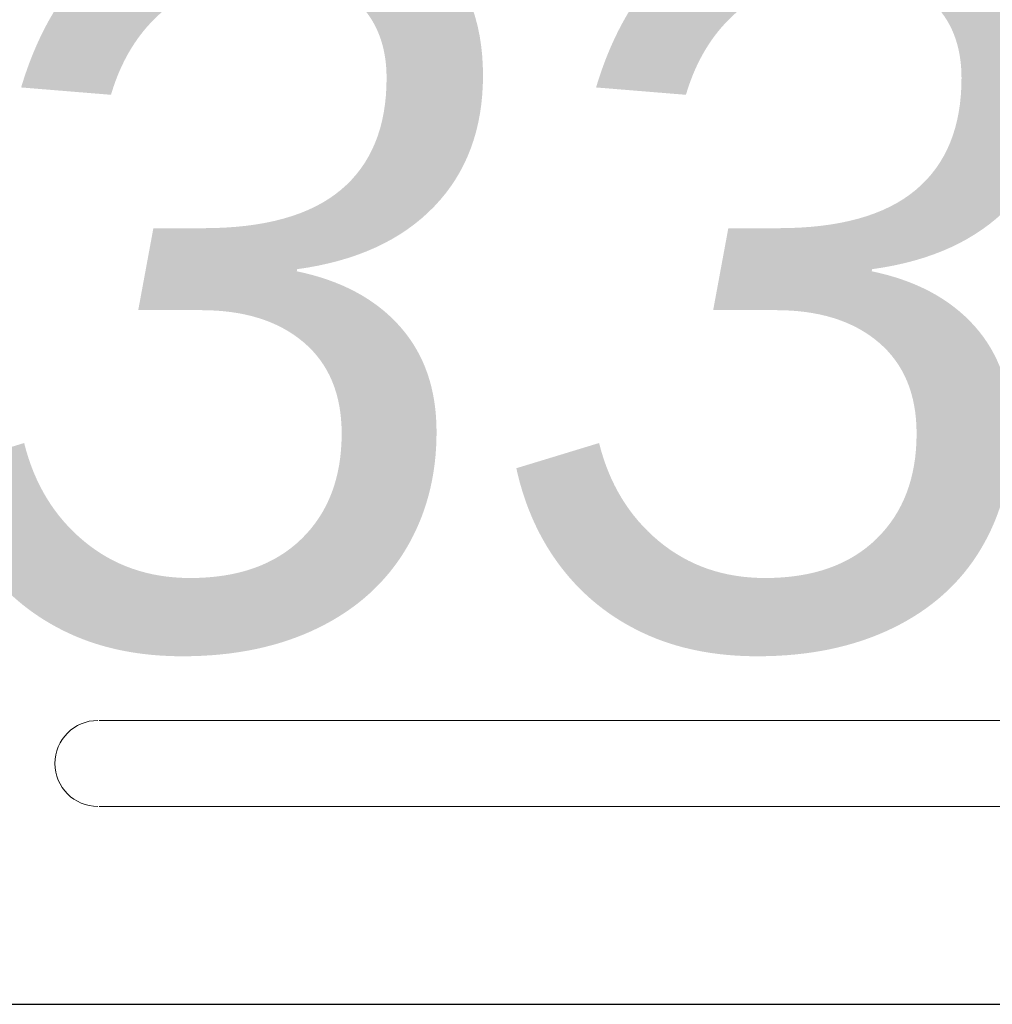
# Model space of a CAD drawing. Header units: millimetres. Extents: x 204754 to 495640, y -178579 to -98814.
# Tile 8 of 179: x 219751 to 220158, y -134196 to -133784. Entities that reach past the tile are written whole.
import ezdxf
from ezdxf.lldxf.tags import DXFTag

# ---------------------------------------------------------------- set-up
doc = ezdxf.new("R2010")
doc.units = ezdxf.units.MM
doc.header["$MEASUREMENT"] = 0
doc.layers.get('0').update_dxf_attribs({"color": 252, "lineweight": 5})
doc.layers.add('IS_Text_Konstrukcji', color=7, linetype='Continuous')
doc.layers.add('P-SANR-FIXT_Nr_pióra__47', color=252, linetype='Continuous', lineweight=5)
tags = doc.linetypes.add('SOLID', pattern=[10, 10, 0]).pattern_tags.tags
tags[6:7] = [DXFTag(74, 4), DXFTag(75, 0), DXFTag(340, '0'), DXFTag(46, 0.0), DXFTag(50, 0.0), DXFTag(44, 0.0), DXFTag(45, 0.0)]
tags[4:5] = [DXFTag(74, 4), DXFTag(75, 0), DXFTag(340, '0'), DXFTag(46, 0.0), DXFTag(50, 0.0), DXFTag(44, 0.0), DXFTag(45, 0.0)]

# ---------------------------------------------------------------- blocks, each defined once
blk = doc.blocks.new('podkład 20251118')
at = {"layer": 'P-SANR-FIXT_Nr_pióra__47', "color": 252, "linetype": 'Continuous', "lineweight": 5}
for p, q in [((220350.68, -134077.25), (219784.68, -134077.25)), ((220364.68, -134077.25), (219784.68, -134077.25)), ((220350.68, -134077.25), (219784.68, -134077.25)), ((220364.68, -134077.25), (219784.68, -134077.25)), ((219784.68, -134113.25), (220350.68, -134113.25)), ((220364.68, -134113.25), (219784.68, -134113.25)), ((219784.68, -134113.25), (220350.68, -134113.25)), ((220364.68, -134113.25), (219784.68, -134113.25))]:
    blk.add_line(p, q, dxfattribs=at)
blk.add_arc((219784.2, -134095.25), 18, 90, 270, dxfattribs=at)
blk.add_arc((219784.2, -134095.25), 18, 90, 270, dxfattribs=at)
blk.add_arc((219784.2, -134095.25), 18, 90, 270, dxfattribs=at)
blk.add_arc((219784.2, -134095.25), 18, 90, 270, dxfattribs=at)

msp = doc.modelspace()

# ---------------------------------------------------------------- linework, layer by layer
at = {"layer": 'IS_Text_Konstrukcji', "linetype": 'SOLID', "ltscale": 10}
msp.add_lwpolyline([(218368, -134196), (220818, -134196, 0.414214), (220988, -134026), (220988, -133346, 0.414214), (220818, -133176), (218368, -133176, 0.414214), (218198, -133346), (218198, -134026, 0.414214), (218368, -134196)], format="xyb", dxfattribs=at)

# ---------------------------------------------------------------- block references
msp.add_blockref('podkład 20251118', (0, 0))

# ---------------------------------------------------------------- texts
at = {"layer": 'IS_Text_Konstrukcji', "linetype": 'SOLID', "ltscale": 10, "insert": (219588, -133736.4), "char_height": 309.6, "attachment_point": 2}
msp.add_mtext('\\fArial|b0|i1;Φwym: 337 W', dxfattribs=at)

doc.saveas('drawing.dxf')
